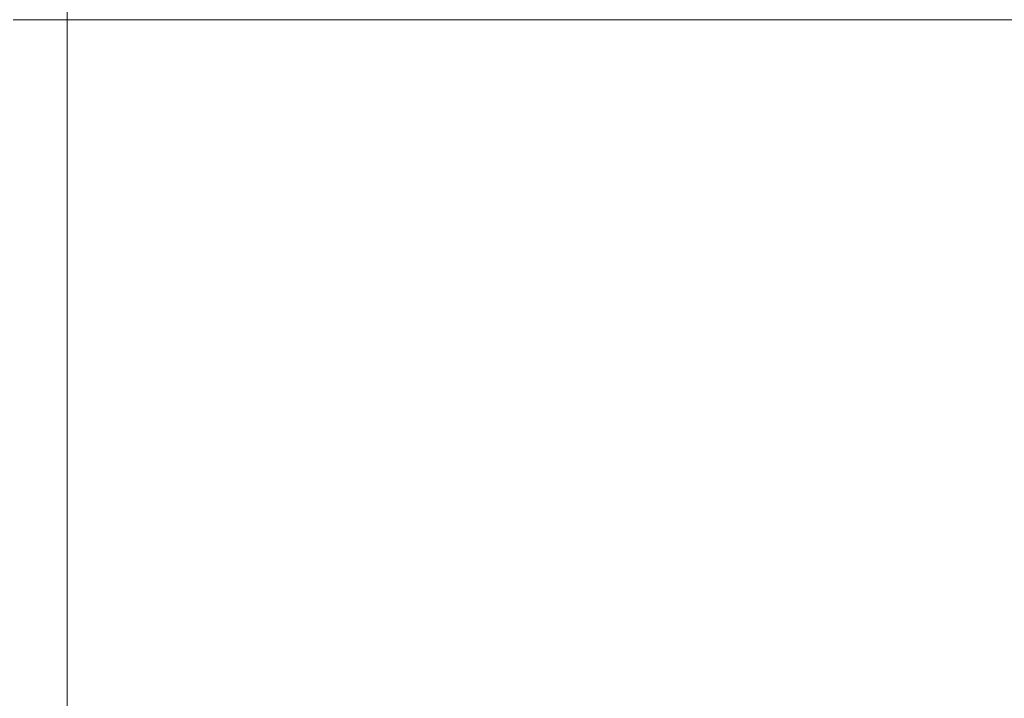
# Model space of a CAD drawing. Header units: centimetres. Extents: x -26 to 27.3, y -25.3 to -23.5.
# Tile 39 of 200: x -25.899 to -25.718, y -23.685 to -23.56. Entities that reach past the tile are written whole.
import ezdxf

# ---------------------------------------------------------------- set-up
doc = ezdxf.new("R2010")
doc.units = ezdxf.units.CM
doc.header["$LTSCALE"] = 2.54
doc.layers.add('Lucido design-1', color=7, linetype='Continuous')

# ---------------------------------------------------------------- blocks, each defined once
blk = doc.blocks.new('Gruppo-4-1')
at = {"color": 7, "linetype": 'Continuous', "lineweight": 9}
for points, invisible_edges in [([(-25.89065, -23.55597, -349.28274), (-25.89065, -23.55989, -349.28267), (27.20935, -23.55989, -349.28267), (27.20935, -23.55597, -349.28274)], 8), ([(-8.19065, -23.55792, -350.08265), (-8.19065, -23.55989, -350.08267), (-25.89065, -23.55989, -350.08267), (-25.89065, -23.55792, -350.08265)], 8), ([(-25.90059, -23.55989, -349.28318), (-25.89887, -23.55989, -349.28301), (-25.89886, -23.55953, -349.28301), (-25.90314, -23.55934, -349.28345)], 14), ([(-25.90059, -23.55989, -350.08217), (-25.90058, -23.55945, -350.08217), (-25.8966, -23.55963, -350.08249), (-25.89661, -23.55989, -350.08249)], 7), ([(-25.89887, -23.55989, -349.28301), (-25.90059, -23.55989, -349.28318), (-25.90059, -25.15989, -349.28318), (-25.89887, -25.15989, -349.28301)], 10), ([(-25.90059, -25.15989, -350.08217), (-25.90059, -23.55989, -350.08217), (-25.89661, -23.55989, -350.08249), (-25.89661, -25.15989, -350.08249)], 5), ([(-25.89886, -23.55953, -349.28301), (-25.89887, -23.55989, -349.28301), (-25.89661, -23.55989, -349.28287)], 9), ([(-25.89887, -25.15989, -349.28301), (-25.89661, -25.15989, -349.28287), (-25.89661, -23.55989, -349.28287), (-25.89887, -23.55989, -349.28301)], 10), ([(-25.89661, -23.55989, -349.28287), (-25.89456, -23.55989, -349.28274), (-25.89456, -23.55972, -349.28274), (-25.89886, -23.55953, -349.28301)], 14), ([(-25.89661, -23.55989, -350.08249), (-25.8966, -23.55963, -350.08249), (-25.89262, -23.5598, -350.08265), (-25.89262, -23.55989, -350.08265)], 7), ([(-25.89456, -23.55989, -349.28274), (-25.89661, -23.55989, -349.28287), (-25.89661, -25.15989, -349.28287), (-25.89456, -25.15989, -349.28274)], 10), ([(-25.89661, -25.15989, -350.08249), (-25.89661, -23.55989, -350.08249), (-25.89262, -23.55989, -350.08265), (-25.89262, -25.15989, -350.08265)], 5), ([(-25.89065, -23.55989, -349.28267), (-25.89456, -23.55972, -349.28274), (-25.89456, -23.55989, -349.28274), (-25.89262, -23.55989, -349.28271)], 3), ([(-25.89456, -25.15989, -349.28274), (-25.89262, -25.15989, -349.28271), (-25.89262, -23.55989, -349.28271), (-25.89456, -23.55989, -349.28274)], 10), ([(-25.89262, -23.55989, -350.08265), (-25.89262, -23.5598, -350.08265), (-25.89065, -23.55989, -350.08267)], 3), ([(-25.89262, -23.55989, -349.28271), (-25.89262, -25.15989, -349.28271), (-25.89065, -25.15989, -349.28267), (-25.89065, -23.55989, -349.28267)], 1), ([(-25.89262, -25.15989, -350.08265), (-25.89262, -23.55989, -350.08265), (-25.89065, -23.55989, -350.08267), (-25.89065, -25.15989, -350.08267)], 1), ([(-25.89065, -25.15989, -350.08267), (-25.89065, -23.55989, -350.08267), (-8.19065, -23.55989, -350.08267), (-8.19065, -24.75989, -350.08267)], 8)]:
    blk.add_3dface(points, dxfattribs=dict(at, invisible_edges=invisible_edges))
blk.add_3dface([(-25.89065, -23.55989, -349.28267), (-25.89065, -25.15989, -349.28267), (27.20935, -25.15989, -349.28267), (27.20935, -23.55989, -349.28267)], dxfattribs=at)

msp = doc.modelspace()

# ---------------------------------------------------------------- block references
at = {"layer": 'Lucido design-1', "color": 7}
msp.add_blockref('Gruppo-4-1', (0, 0), dxfattribs=at)

doc.saveas('drawing.dxf')
